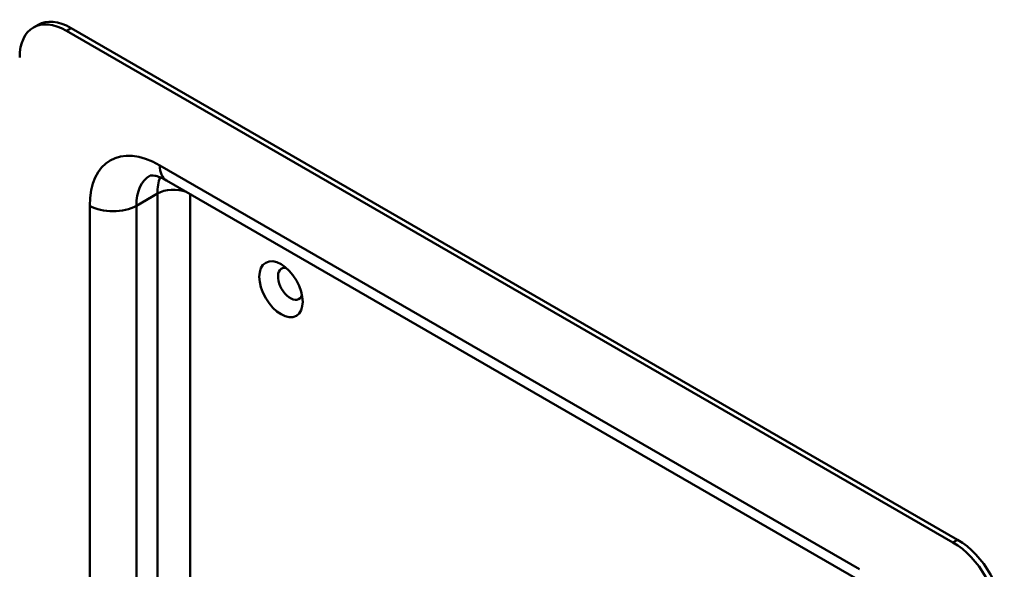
# Model space of a CAD drawing. Header units: millimetres. Extents: x 20 to 833, y 20 to 574.
# Tile 3 of 6: x 183 to 243, y 134 to 168. Entities that reach past the tile are written whole.
import ezdxf

# ---------------------------------------------------------------- set-up
doc = ezdxf.new("R2010")
doc.units = ezdxf.units.MM
doc.header["$LTSCALE"] = 2
doc.layers.add('Sichtbare Kanten(DIN)', color=7, linetype='Continuous', lineweight=50)
doc.layers.add('Sichtbare tangentiale Kanten(DIN)', color=7, linetype='Continuous', lineweight=50)

msp = doc.modelspace()

# ---------------------------------------------------------------- linework, layer by layer
at = {"layer": 'Sichtbare Kanten(DIN)'}
for p, q in [((184.047, 167.067), (184.33, 167.23)), ((239.787, 135.842), (186.047, 166.869)), ((240.07, 136.005), (186.33, 167.032)), ((234.545, 133.294), (192.118, 157.788))]:
    msp.add_line(p, q, dxfattribs=at)
for centre, major_axis, start_param, end_param in [((186.047, 163.603), (-2, 3.464), 5.497787, 7.068583), ((186.33, 163.766), (-2, 3.464), 5.497787, 6.283185), ((199.624, 151.519), (-0.53, 0.918), 5.827281, 9.880682), ((239.787, 132.576), (2, -3.464), 0.785398, 2.356194), ((240.07, 132.739), (-2, 3.464), 3.926991, 5.497787)]:
    msp.add_ellipse(centre, major_axis=major_axis, ratio=0.57735, start_param=start_param, end_param=end_param, dxfattribs=at)
msp.add_ellipse((199.058, 151.192), major_axis=(-0.93, 1.611), ratio=0.57735, dxfattribs=at)
msp.add_open_spline([(192.118, 157.788), (191.975, 157.871), (191.84, 157.936), (191.601, 158.03), (191.496, 158.06), (191.325, 158.095), (191.26, 158.099), (191.168, 158.098), (191.143, 158.093), (191.118, 158.086), (191.118, 158.086), (191.118, 158.086)], degree=3, knots=[1.5707963, 1.5707963, 1.5707963, 1.5707963, 1.727876, 1.727876, 1.8849556, 1.8849556, 2.0420352, 2.0420352, 2.1991149, 2.1991149, 2.3561945, 2.3561945, 2.3561945, 2.3561945], dxfattribs=at)
at = {"layer": 'Sichtbare tangentiale Kanten(DIN)'}
for p, q in [((186.047, 166.869), (186.33, 167.032)), ((191.704, 158.704), (234.13, 134.209)), ((190.29, 156.254), (191.563, 156.989)), ((191.563, 125.419), (191.563, 156.989)), ((193.542, 156.966), (193.542, 127.481)), ((187.461, 87.669), (187.461, 156.254)), ((190.29, 156.254), (190.29, 124.018)), ((240.07, 136.005), (239.787, 135.842))]:
    msp.add_line(p, q, dxfattribs=at)
for centre, major_axis, start_param, end_param in [((191.704, 153.805), (-3, 5.196), 5.497787, 7.068583), ((193.118, 159.52), (-1, -1.732), 5.497787, 6.283185), ((193.118, 154.622), (-2, 3.464), 0, 0.785398), ((194.391, 155.356), (-2, 3.464), 0.446666, 0.785398), ((192.552, 156.418), (-1.4, 0), 4.128853, 5.497787), ((188.876, 157.071), (-2, 0), 0.785398, 2.356194)]:
    msp.add_ellipse(centre, major_axis=major_axis, ratio=0.57735, start_param=start_param, end_param=end_param, dxfattribs=at)

doc.saveas('drawing.dxf')
